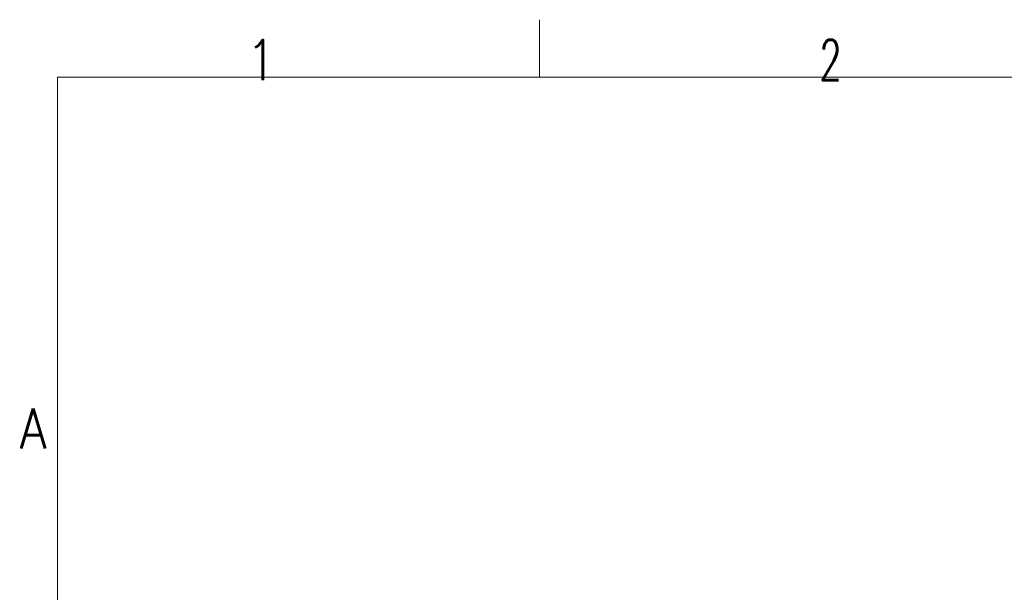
# Model space of a CAD drawing. Header units: inches. Extents: x 0 to 23760, y -13 to 16800.
# Tile 109 of 247: x 68 to 3501, y 14802 to 16800. Entities that reach past the tile are written whole.
import ezdxf

# ---------------------------------------------------------------- set-up
doc = ezdxf.new("R2010")
doc.units = ezdxf.units.IN
doc.layers.add('210', color=7, linetype='Continuous', true_color=0xffffff)
doc.styles.add('latin_extended', font='simplex.shx')

msp = doc.modelspace()

# ---------------------------------------------------------------- linework, layer by layer
at = {"layer": '210', "color": 7, "linetype": 'Continuous', "lineweight": 18}
for p, q in [((1880, 16600), (1880, 16800)), ((200, 200), (200, 16600)), ((200, 16600), (23560, 16600))]:
    msp.add_line(p, q, dxfattribs=at)

# ---------------------------------------------------------------- texts
at = {"layer": '210', "color": 211, "linetype": 'Continuous', "lineweight": 18, "char_height": 140, "attachment_point": 7, "line_spacing_factor": 0.963855, "style": 'latin_extended'}
for s, insert in [('\\W0.9188;1', (855.328, 16589.303)), ('\\W0.6563;2', (2855.328, 16589.303)), ('\\W0.8818;A', (67.11, 15303.644))]:
    msp.add_mtext(s, dxfattribs=dict(at, insert=insert))

doc.saveas('drawing.dxf')
